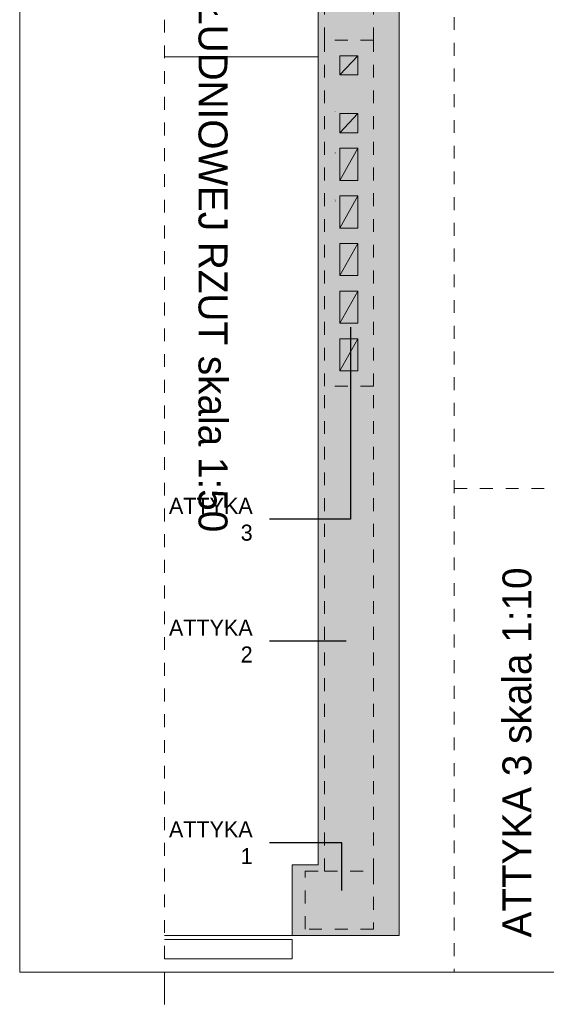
# Model space of a CAD drawing. Extents: x -109972 to -86652, y 98618 to 122888.
# Tile 26 of 74: x -94251 to -93433, y 104866 to 106397. Entities that reach past the tile are written whole.
import ezdxf

# ---------------------------------------------------------------- set-up
doc = ezdxf.new("R2010")
doc.units = 0
doc.header["$MEASUREMENT"] = 0
doc.linetypes.add('Przerywana', pattern=[40, 20, -20])
for name, color, linetype, lineweight in [('A-Opisy_Nr_Pióra__21', 7, 'Continuous', 13), ('ARCH dach_Nr_Pióra__41', 7, 'Continuous', 9), ('Arch kolorystyka_Nr_Pióra__20', 1, 'Continuous', 15), ('Arch kolorystyka_Nr_Pióra__75', 6, 'Continuous', 13), ('Arch kolorystyka_Nr_Pióra__80', 3, 'Continuous', 20), ('Arch kominy_Nr_Pióra__10', 134, 'Continuous', 18), ('Arch odwodniene_Nr_Pióra__41', 7, 'Continuous', 9), ('ARCH TABELA_Nr_Pióra__21', 7, 'Continuous', 13), ('Arch ściany nośne_Nr_Pióra__41', 7, 'Continuous', 9), ('Arch ściany zewnętrzne_Nr_Pióra__41', 7, 'Continuous', 9), ('INWENT DACH_Nr_Pióra__41', 7, 'Continuous', 9), ('INWENT OPISY_Nr_Pióra__21', 7, 'Continuous', 13), ('INWENT.ŚCIANY_Nr_Pióra__21', 7, 'Continuous', 13), ('INWENT.ŚCIANY_Nr_Pióra__41', 7, 'Continuous', 9), ('Istniejące kominy_Nr_Pióra__41', 7, 'Continuous', 9)]:
    doc.layers.add(name, color=color, linetype=linetype, lineweight=lineweight)
doc.styles.add('GENERATED_STYLE_3', font='txt')
doc.styles.add('GENERATED_STYLE_5', font='txt')
doc.dimstyles.new('GENERATED_STYLE__5', dxfattribs={"dimtxt": 0.18, "dimasz": 27.36, "dimexe": 0.18, "dimexo": 0.0625, "dimgap": 0.09, "dimtad": 0, "dimtih": 1, "dimtoh": 1, "dimdec": 4, "dimzin": 0, "dimdsep": 46, "dimcen": 0.09, "dimadec": 0, "dimazin": 0, "dimtfac": 1, "dimtdec": 4, "dimtmove": 0, "dimatfit": 3, "dimldrblk": 'ARROWHEAD_5', "dimfxl": 0, "dimtolj": 1, "dimtzin": 0, "dimarcsym": 0})

# ---------------------------------------------------------------- blocks, each defined once
blk = doc.blocks.new('ARROWHEAD_5')
at = {"color": 0, "linetype": 'Continuous', "lineweight": 0}
blk.add_line((0, 0), (-1, 0), dxfattribs=at)
blk.add_solid([(-1, 0.2679), (0, 0), (-1, -0.2679), (-1, 0.2679)], dxfattribs=at)

msp = doc.modelspace()

# ---------------------------------------------------------------- hatches: boundary and pattern name
at = {"layer": 'Arch kolorystyka_Nr_Pióra__20', "linetype": 'Continuous', "lineweight": 0, "true_color": 0x7f0000}
msp.add_hatch(color=16, dxfattribs=at).paths.add_polyline_path([(-93661.4, 104973.4), (-93827.4, 104973.4), (-93827.4, 105083.4), (-93661.4, 105083.4)], flags=0)
at = {"layer": 'Arch kolorystyka_Nr_Pióra__75', "linetype": 'Continuous', "lineweight": 25}
msp.add_hatch(color=214, dxfattribs=at).paths.add_polyline_path([(-93787.4, 105851.4), (-93661.4, 105851.4), (-93661.4, 106341.4), (-93787.4, 106341.4)], flags=0)
at = {"layer": 'Arch kolorystyka_Nr_Pióra__80', "linetype": 'Continuous', "lineweight": 0, "true_color": 0x003f00}
for points in [[(-93787.4, 106341.4), (-93661.4, 106341.4), (-93661.4, 107595.4), (-93787.4, 107595.4)], [(-93787.4, 105083.4), (-93661.4, 105083.4), (-93661.4, 105851.4), (-93787.4, 105851.4)]]:
    msp.add_hatch(color=98, dxfattribs=at).paths.add_polyline_path(points, flags=0)

# ---------------------------------------------------------------- linework, layer by layer
at = {"layer": 'ARCH dach_Nr_Pióra__41', "linetype": 'Continuous'}
msp.add_line((-93827.4, 104973.4), (-94025.9, 104973.4), dxfattribs=at)
at = {"layer": 'Arch odwodniene_Nr_Pióra__41', "linetype": 'Continuous'}
for p, q in [((-93827.4, 104967.4), (-94025.9, 104967.4)), ((-93827.4, 104937.4), (-93827.4, 104967.4)), ((-93827.4, 104937.4), (-94025.9, 104937.4))]:
    msp.add_line(p, q, dxfattribs=at)
at = {"layer": 'ARCH TABELA_Nr_Pióra__21', "linetype": 'Continuous'}
for p, q in [((-94250.9, 107761.4), (-94250.9, 104916.4)), ((-90175.9, 104916.4), (-94250.9, 104916.4)), ((-94025.9, 104866.4), (-94025.9, 104916.4)), ((-94025.9, 104866.4), (-94025.9, 104916.4))]:
    msp.add_line(p, q, dxfattribs=at)
at = {"layer": 'Arch ściany nośne_Nr_Pióra__41', "linetype": 'Przerywana'}
for p, q in [((-93807.4, 104983.4), (-93807.4, 105073.4)), ((-93807.4, 105073.4), (-93777.4, 105073.4)), ((-93701.4, 105073.4), (-93701.4, 104983.4)), ((-93701.4, 104983.4), (-93807.4, 104983.4))]:
    msp.add_line(p, q, dxfattribs=at)
at = {"layer": 'Arch ściany zewnętrzne_Nr_Pióra__41', "linetype": 'Continuous'}
for p, q in [((-93661.4, 107705.4), (-93661.4, 104973.4)), ((-93787.4, 105083.4), (-93787.4, 107595.4)), ((-93827.4, 104973.4), (-93827.4, 105083.4)), ((-93827.4, 105083.4), (-93787.4, 105083.4)), ((-93661.4, 104973.4), (-93827.4, 104973.4))]:
    msp.add_line(p, q, dxfattribs=at)
at = {"layer": 'INWENT DACH_Nr_Pióra__41', "linetype": 'Continuous'}
msp.add_line((-94025.9, 106339.4), (-93787.4, 106339.4), dxfattribs=at)
at = {"layer": 'INWENT.ŚCIANY_Nr_Pióra__21', "linetype": 'Przerywana'}
for p, q in [((-93575.9, 107761.4), (-93575.9, 104916.4)), ((-94025.9, 104937.4), (-94025.9, 107741.4)), ((-93575.9, 105668.2), (-91925.9, 105668.2))]:
    msp.add_line(p, q, dxfattribs=at)
at = {"layer": 'INWENT.ŚCIANY_Nr_Pióra__41', "linetype": 'Przerywana'}
for p, q in [((-93777.4, 106365.4), (-93777.4, 107605.4)), ((-93701.4, 106365.4), (-93701.4, 107605.4)), ((-93777.4, 105827.4), (-93777.4, 106365.4)), ((-93701.4, 106365.4), (-93777.4, 106365.4)), ((-93701.4, 105827.4), (-93701.4, 106365.4)), ((-93701.4, 105827.4), (-93777.4, 105827.4)), ((-93777.4, 105073.4), (-93777.4, 105827.4)), ((-93701.4, 105073.4), (-93701.4, 105827.4)), ((-93777.4, 105073.4), (-93701.4, 105073.4))]:
    msp.add_line(p, q, dxfattribs=at)
at = {"layer": 'Istniejące kominy_Nr_Pióra__41', "linetype": 'Continuous'}
for p, q in [((-93725.4, 106341.4), (-93753.4, 106341.4)), ((-93753.4, 106311.4), (-93725.4, 106341.4)), ((-93753.4, 106311.4), (-93753.4, 106341.4)), ((-93725.4, 106311.4), (-93725.4, 106341.4)), ((-93725.4, 106311.4), (-93753.4, 106311.4)), ((-93753.4, 106221.4), (-93753.4, 106251.4)), ((-93725.4, 106251.4), (-93753.4, 106251.4)), ((-93753.4, 106221.4), (-93725.4, 106251.4)), ((-93725.4, 106221.4), (-93725.4, 106251.4)), ((-93725.4, 106221.4), (-93753.4, 106221.4)), ((-93753.4, 106147.4), (-93753.4, 106197.4)), ((-93725.4, 106197.4), (-93753.4, 106197.4)), ((-93753.4, 106147.4), (-93725.4, 106197.4)), ((-93725.4, 106147.4), (-93725.4, 106197.4)), ((-93725.4, 106147.4), (-93753.4, 106147.4)), ((-93753.4, 106073.4), (-93753.4, 106123.4)), ((-93725.4, 106123.4), (-93753.4, 106123.4)), ((-93753.4, 106073.4), (-93725.4, 106123.4)), ((-93725.4, 106073.4), (-93725.4, 106123.4)), ((-93725.4, 106073.4), (-93753.4, 106073.4)), ((-93753.4, 105999.4), (-93753.4, 106049.4)), ((-93725.4, 106049.4), (-93753.4, 106049.4)), ((-93753.4, 105999.4), (-93725.4, 106049.4)), ((-93725.4, 105999.4), (-93725.4, 106049.4)), ((-93725.4, 105999.4), (-93753.4, 105999.4)), ((-93753.4, 105925.4), (-93753.4, 105975.4)), ((-93725.4, 105975.4), (-93753.4, 105975.4)), ((-93753.4, 105925.4), (-93725.4, 105975.4)), ((-93725.4, 105925.4), (-93725.4, 105975.4)), ((-93725.4, 105925.4), (-93753.4, 105925.4)), ((-93725.4, 105901.4), (-93753.4, 105901.4)), ((-93753.4, 105851.4), (-93753.4, 105901.4)), ((-93753.4, 105851.4), (-93725.4, 105901.4)), ((-93725.4, 105851.4), (-93725.4, 105901.4)), ((-93725.4, 105851.4), (-93753.4, 105851.4))]:
    msp.add_line(p, q, dxfattribs=at)

# ---------------------------------------------------------------- texts
at = {"layer": 'A-Opisy_Nr_Pióra__21', "linetype": 'Continuous', "char_height": 25, "width": 141.412, "attachment_point": 6, "style": 'GENERATED_STYLE_5'}
for s, insert in [('{ATTYKA 3}', (-93889, 105620.5)), ('{ATTYKA 2}', (-93889, 105431.2)), ('{ATTYKA 1}', (-93889, 105117.7))]:
    msp.add_mtext(s, dxfattribs=dict(at, insert=insert))
at = {"layer": 'Arch kominy_Nr_Pióra__10', "linetype": 'Continuous', "char_height": 2.4, "attachment_point": 2, "style": 'GENERATED_STYLE_5'}
for s, insert in [('{0}', (-93761, 106255.5)), ('{0}', (-93761, 106191.5)), ('{1}', (-93761, 106117.5))]:
    msp.add_mtext(s, dxfattribs=dict(at, insert=insert))
at = {"layer": 'INWENT OPISY_Nr_Pióra__21', "linetype": 'Continuous', "char_height": 45, "attachment_point": 2, "style": 'GENERATED_STYLE_3'}
for s, insert, rotation in [('{ATTYKA ELEWACJI POŁUDNIOWEJ RZUT skala 1:50}', (-93928.1, 106339.4), 270), ('{ATTYKA 3 skala 1:10}', (-93500.9, 105258), 90)]:
    msp.add_mtext(s, dxfattribs=dict(at, insert=insert, rotation=rotation))

# ---------------------------------------------------------------- leaders
at = {"layer": 'A-Opisy_Nr_Pióra__21', "linetype": 'Continuous', "annotation_type": 0, "has_hookline": 1, "hookline_direction": 1, "text_width": 125}
for points in [[(-93736.8, 105919.3), (-93736.8, 105620.6), (-93862.6, 105620.6)], [(-93743.6, 105431), (-93862.6, 105431)], [(-93750.6, 105043.5), (-93750.6, 105117.5), (-93862.6, 105117.5)]]:
    msp.add_leader(points, dimstyle='GENERATED_STYLE__5', dxfattribs=at)

doc.saveas('drawing.dxf')
